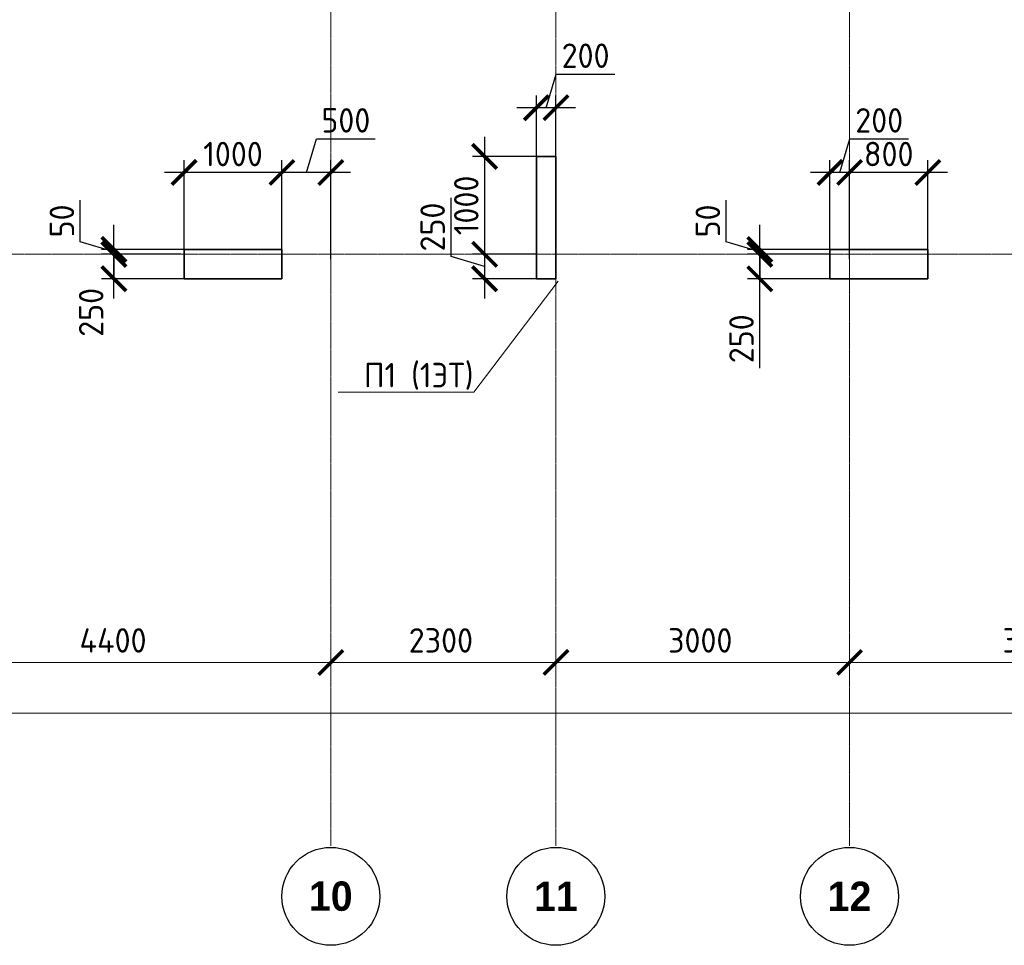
# Model space of a CAD drawing. Header units: millimetres. Extents: x 263826 to 1718326, y -423071 to 70137.
# Tile 214 of 256: x 455928 to 465988, y -51440 to -41980. Entities that reach past the tile are written whole.
import ezdxf
from ezdxf import colors
from ezdxf.entities.mleader import LeaderData, LeaderLine
from ezdxf.math import Vec2, Vec3

# ---------------------------------------------------------------- set-up
doc = ezdxf.new("R2010")
doc.units = ezdxf.units.MM
doc.linetypes.add('______5', pattern=[1100, 800, -100, 100, -100])
doc.linetypes.add('осевая', pattern=[50.8, 31.75, -6.35, 6.35, -6.35])
doc.layers.add('Колонна_ бетон', color=7, linetype='Continuous', lineweight=50, true_color=0xb4b496)
for name, color, linetype, lineweight in [('Оси', 40, '______5', 18), ('подоснова', 151, 'Continuous', 5), ('РАЗМЕРЫ', 1, 'Continuous', 9)]:
    doc.layers.add(name, color=color, linetype=linetype, lineweight=lineweight)
doc.styles.add('Century Gothic', font='GOTHIC.TTF')
doc.styles.add('GOST-2.304_Type-B', font='GOST_Common.ttf')
doc.dimstyles.new('СПДС', dxfattribs={"dimscale": 100, "dimtxt": 2.5, "dimasz": 2.5, "dimexe": 1.25, "dimexo": 0, "dimtad": 1, "dimdec": 0, "dimtxsty": 'GOST-2.304_Type-B', "dimblk": 'ARCHTICK', "dimcen": 2.5, "dimdle": 2, "dimadec": 0, "dimazin": 2, "dimtfac": 0.75, "dimtdec": 0, "dimtmove": 1, "dimatfit": 3, "dimfxl": 1, "dimtolj": 1, "dimarcsym": 1})

# ---------------------------------------------------------------- blocks, each defined once
blk = doc.blocks.new('_ArchTick')
at = {"color": 0, "linetype": 'ByBlock', "const_width": 0.15}
blk.add_lwpolyline([(-0.5, -0.5), (0.5, 0.5)], dxfattribs=at)
blk = doc.blocks.new('*D1737')
at = {"color": 0, "lineweight": -2, "transparency": 16777216}
for p, q in [((983646, -19381), (983646, -19256)), ((1030446, -19495), (1030446, -19256)), ((983446, -19381), (1030646, -19381))]:
    blk.add_line(p, q, dxfattribs=at)
at = {"layer": 'DEFPOINTS', "color": 0, "transparency": 16777216}
for p in [(983646, -19381), (1030446, -19381), (1030446, -19495)]:
    blk.add_point(p, dxfattribs=at)
at = {"color": 0, "lineweight": -2, "transparency": 16777216, "xscale": 250, "yscale": 250, "zscale": 250, "rotation": 180}
blk.add_blockref('_ArchTick', (983646, -19381), dxfattribs=at)
at = {"color": 0, "lineweight": -2, "transparency": 16777216, "xscale": 250, "yscale": 250, "zscale": 250}
blk.add_blockref('_ArchTick', (1030446, -19381), dxfattribs=at)
at = {"color": 0, "transparency": 16777216, "insert": (1001863, -19270), "char_height": 250, "width": 104166.67, "attachment_point": 5, "style": 'GOST-2.304_Type-B'}
blk.add_mtext('\\A1;46800', dxfattribs=at)
blk = doc.blocks.new('NSY101')
at = {"color": 0, "linetype": 'ByBlock', "lineweight": -2}
blk.add_circle((0, 0), 50, dxfattribs=at)
blk = doc.blocks.new('СЛОЖНЫЙ_ОБЪЕКТ_37')
at = {"layer": 'Оси', "color": 16, "linetype": 'Continuous', "lineweight": 25, "transparency": 33554687, "xscale": 9.999999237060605, "yscale": 9.999999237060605, "zscale": 9.999999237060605}
blk.add_blockref('NSY101', (36213, -43009), dxfattribs=at)
at = {"layer": 'Оси', "color": 16, "linetype": 'Continuous', "lineweight": 25, "transparency": 33554687, "insert": (36213, -43009), "char_height": 300, "width": 620, "attachment_point": 5, "style": 'Century Gothic'}
blk.add_mtext('\\A1;{\\fCentury Gothic|i0|b1;\\H300.000000;\\W1.000000;\\C16;10}\\P', dxfattribs=at)
blk = doc.blocks.new('СЛОЖНЫЙ_ОБЪЕКТ_38')
at = {"layer": 'Оси', "color": 16, "linetype": 'Continuous', "lineweight": 25, "transparency": 33554687, "xscale": 9.999999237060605, "yscale": 9.999999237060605, "zscale": 9.999999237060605}
blk.add_blockref('NSY101', (38513, -43009), dxfattribs=at)
at = {"layer": 'Оси', "color": 16, "linetype": 'Continuous', "lineweight": 25, "transparency": 33554687, "insert": (38513, -43009), "char_height": 300, "width": 620, "attachment_point": 5, "style": 'Century Gothic'}
blk.add_mtext('\\A1;{\\fCentury Gothic|i0|b1;\\H300.000000;\\W1.000000;\\C16;11}\\P', dxfattribs=at)
blk = doc.blocks.new('СЛОЖНЫЙ_ОБЪЕКТ_39')
at = {"layer": 'Оси', "color": 16, "linetype": 'Continuous', "lineweight": 25, "transparency": 33554687, "xscale": 9.999999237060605, "yscale": 9.999999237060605, "zscale": 9.999999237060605}
blk.add_blockref('NSY101', (41513, -43009), dxfattribs=at)
at = {"layer": 'Оси', "color": 16, "linetype": 'Continuous', "lineweight": 25, "transparency": 33554687, "insert": (41513, -43009), "char_height": 300, "width": 620, "attachment_point": 5, "style": 'Century Gothic'}
blk.add_mtext('\\A1;{\\fCentury Gothic|i0|b1;\\H300.000000;\\W1.000000;\\C16;12}\\P', dxfattribs=at)
blk = doc.blocks.new('*D1730')
at = {"color": 0, "lineweight": -2, "transparency": 16777216}
for p, q in [((1010746, -18864), (1010746, -18739)), ((1015146, -18864), (1015146, -18739)), ((1010546, -18864), (1015346, -18864))]:
    blk.add_line(p, q, dxfattribs=at)
at = {"layer": 'DEFPOINTS', "color": 0, "transparency": 16777216}
for p in [(1010746, -18864), (1015146, -18864), (1015146, -18864)]:
    blk.add_point(p, dxfattribs=at)
at = {"color": 0, "lineweight": -2, "transparency": 16777216, "xscale": 250, "yscale": 250, "zscale": 250, "rotation": 180}
blk.add_blockref('_ArchTick', (1010746, -18864), dxfattribs=at)
at = {"color": 0, "lineweight": -2, "transparency": 16777216, "xscale": 250, "yscale": 250, "zscale": 250}
blk.add_blockref('_ArchTick', (1015146, -18864), dxfattribs=at)
at = {"color": 0, "transparency": 16777216, "insert": (1012920, -18639), "char_height": 250, "width": 83333.33, "attachment_point": 5, "style": 'GOST-2.304_Type-B'}
blk.add_mtext('\\A1;4400', dxfattribs=at)
blk = doc.blocks.new('*D1731')
at = {"color": 0, "lineweight": -2, "transparency": 16777216}
for p, q in [((1015146, -18864), (1015146, -18739)), ((1017446, -18864), (1017446, -18739)), ((1014946, -18864), (1017646, -18864))]:
    blk.add_line(p, q, dxfattribs=at)
at = {"layer": 'DEFPOINTS', "color": 0, "transparency": 16777216}
for p in [(1015146, -18864), (1017446, -18864), (1017446, -18864)]:
    blk.add_point(p, dxfattribs=at)
at = {"color": 0, "lineweight": -2, "transparency": 16777216, "xscale": 250, "yscale": 250, "zscale": 250, "rotation": 180}
blk.add_blockref('_ArchTick', (1015146, -18864), dxfattribs=at)
at = {"color": 0, "lineweight": -2, "transparency": 16777216, "xscale": 250, "yscale": 250, "zscale": 250}
blk.add_blockref('_ArchTick', (1017446, -18864), dxfattribs=at)
at = {"color": 0, "transparency": 16777216, "insert": (1016270, -18639), "char_height": 250, "width": 83333.33, "attachment_point": 5, "style": 'GOST-2.304_Type-B'}
blk.add_mtext('\\A1;2300', dxfattribs=at)
blk = doc.blocks.new('*D1732')
at = {"color": 0, "lineweight": -2, "transparency": 16777216}
for p, q in [((1017446, -18864), (1017446, -18739)), ((1020446, -18864), (1020446, -18739)), ((1017246, -18864), (1020646, -18864))]:
    blk.add_line(p, q, dxfattribs=at)
at = {"layer": 'DEFPOINTS', "color": 0, "transparency": 16777216}
for p in [(1017446, -18864), (1020446, -18864), (1020446, -18864)]:
    blk.add_point(p, dxfattribs=at)
at = {"color": 0, "lineweight": -2, "transparency": 16777216, "xscale": 250, "yscale": 250, "zscale": 250, "rotation": 180}
blk.add_blockref('_ArchTick', (1017446, -18864), dxfattribs=at)
at = {"color": 0, "lineweight": -2, "transparency": 16777216, "xscale": 250, "yscale": 250, "zscale": 250}
blk.add_blockref('_ArchTick', (1020446, -18864), dxfattribs=at)
at = {"color": 0, "transparency": 16777216, "insert": (1018920, -18639), "char_height": 250, "width": 83333.33, "attachment_point": 5, "style": 'GOST-2.304_Type-B'}
blk.add_mtext('\\A1;3000', dxfattribs=at)
blk = doc.blocks.new('*D1733')
at = {"color": 0, "lineweight": -2, "transparency": 16777216}
for p, q in [((1020446, -18864), (1020446, -18739)), ((1024246, -18864), (1024246, -18739)), ((1020246, -18864), (1024446, -18864))]:
    blk.add_line(p, q, dxfattribs=at)
at = {"layer": 'DEFPOINTS', "color": 0, "transparency": 16777216}
for p in [(1020446, -18864), (1024246, -18864), (1024246, -18864)]:
    blk.add_point(p, dxfattribs=at)
at = {"color": 0, "lineweight": -2, "transparency": 16777216, "xscale": 250, "yscale": 250, "zscale": 250, "rotation": 180}
blk.add_blockref('_ArchTick', (1020446, -18864), dxfattribs=at)
at = {"color": 0, "lineweight": -2, "transparency": 16777216, "xscale": 250, "yscale": 250, "zscale": 250}
blk.add_blockref('_ArchTick', (1024246, -18864), dxfattribs=at)
at = {"color": 0, "transparency": 16777216, "insert": (1022346, -18639), "char_height": 250, "width": 83333.33, "attachment_point": 5, "style": 'GOST-2.304_Type-B'}
blk.add_mtext('\\A1;3800', dxfattribs=at)
blk = doc.blocks.new('*D103')
at = {"layer": 'DEFPOINTS', "color": 0, "lineweight": 0, "transparency": 16777216}
for p in [(461207, -42880), (461207, -43428, -360), (461407, -43428, -360)]:
    blk.add_point(p, dxfattribs=at)
at = {"layer": 'РАЗМЕРЫ', "color": 0, "lineweight": -2, "transparency": 16777216}
for p, q in [((461307, -42880), (461410, -42536)), ((461410, -42536), (462010, -42536)), ((461207, -43428), (461207, -42755)), ((461407, -43428), (461407, -42755)), ((461607, -42880), (461007, -42880))]:
    blk.add_line(p, q, dxfattribs=at)
at = {"layer": 'РАЗМЕРЫ', "color": 0, "lineweight": -2, "transparency": 16777216, "xscale": 250, "yscale": 250, "zscale": 250, "rotation": 180}
blk.add_blockref('_ArchTick', (461207, -42880), dxfattribs=at)
at = {"layer": 'РАЗМЕРЫ', "color": 0, "lineweight": -2, "transparency": 16777216, "xscale": 250, "yscale": 250, "zscale": 250}
blk.add_blockref('_ArchTick', (461407, -42880), dxfattribs=at)
at = {"layer": 'РАЗМЕРЫ', "color": 0, "lineweight": 0, "transparency": 16777216, "insert": (461710, -42348), "char_height": 250, "attachment_point": 5, "style": 'GOST-2.304_Type-B'}
blk.add_mtext('\\A1;200', dxfattribs=at)
blk = doc.blocks.new('*D104')
at = {"layer": 'DEFPOINTS', "color": 0, "lineweight": 0, "transparency": 16777216}
for p in [(461207, -43378, -200), (460678, -44378), (461207, -44378, -560)]:
    blk.add_point(p, dxfattribs=at)
at = {"layer": 'РАЗМЕРЫ', "color": 0, "lineweight": -2, "transparency": 16777216}
for p, q in [((460678, -43178), (460678, -44578)), ((461207, -43378), (460553, -43378)), ((461207, -44378), (460553, -44378))]:
    blk.add_line(p, q, dxfattribs=at)
at = {"layer": 'РАЗМЕРЫ', "color": 0, "lineweight": -2, "transparency": 16777216, "xscale": 250, "yscale": 250, "zscale": 250}
for p, rotation in [((460678, -43378), 90), ((460678, -44378), 270)]:
    blk.add_blockref('_ArchTick', p, dxfattribs=dict(at, rotation=rotation))
at = {"layer": 'РАЗМЕРЫ', "color": 0, "lineweight": 0, "transparency": 16777216, "insert": (460491, -43878), "char_height": 250, "attachment_point": 5, "rotation": 90, "style": 'GOST-2.304_Type-B'}
blk.add_mtext('\\A1;1000', dxfattribs=at)
blk = doc.blocks.new('*D105')
at = {"layer": 'DEFPOINTS', "color": 0, "lineweight": 0, "transparency": 16777216}
for p in [(461203, -44378), (460678, -44628), (461207, -44628, -200)]:
    blk.add_point(p, dxfattribs=at)
at = {"layer": 'РАЗМЕРЫ', "color": 0, "lineweight": -2, "transparency": 16777216}
for p, q in [((460335, -44399), (460335, -43799)), ((460678, -44178), (460678, -44828)), ((460678, -44503), (460335, -44399)), ((461203, -44378), (460553, -44378)), ((461207, -44628), (460553, -44628))]:
    blk.add_line(p, q, dxfattribs=at)
at = {"layer": 'РАЗМЕРЫ', "color": 0, "lineweight": -2, "transparency": 16777216, "xscale": 250, "yscale": 250, "zscale": 250}
for p, rotation in [((460678, -44378), 90), ((460678, -44628), 270)]:
    blk.add_blockref('_ArchTick', p, dxfattribs=dict(at, rotation=rotation))
at = {"layer": 'РАЗМЕРЫ', "color": 0, "lineweight": 0, "transparency": 16777216, "insert": (460147, -44099), "char_height": 250, "attachment_point": 5, "rotation": 90, "style": 'GOST-2.304_Type-B'}
blk.add_mtext('\\A1;250', dxfattribs=at)
blk = doc.blocks.new('*D106')
at = {"layer": 'DEFPOINTS', "color": 0, "lineweight": 0, "transparency": 16777216}
for p in [(458607, -43541), (458607, -44428), (459107, -44428)]:
    blk.add_point(p, dxfattribs=at)
at = {"layer": 'РАЗМЕРЫ', "color": 0, "lineweight": -2, "transparency": 16777216}
for p, q in [((458857, -43541), (458960, -43197)), ((458960, -43197), (459560, -43197)), ((458607, -44428), (458607, -43416)), ((459107, -44428), (459107, -43416)), ((459307, -43541), (458407, -43541))]:
    blk.add_line(p, q, dxfattribs=at)
at = {"layer": 'РАЗМЕРЫ', "color": 0, "lineweight": -2, "transparency": 16777216, "xscale": 250, "yscale": 250, "zscale": 250, "rotation": 180}
blk.add_blockref('_ArchTick', (458607, -43541), dxfattribs=at)
at = {"layer": 'РАЗМЕРЫ', "color": 0, "lineweight": -2, "transparency": 16777216, "xscale": 250, "yscale": 250, "zscale": 250}
blk.add_blockref('_ArchTick', (459107, -43541), dxfattribs=at)
at = {"layer": 'РАЗМЕРЫ', "color": 0, "lineweight": 0, "transparency": 16777216, "insert": (459260, -43009), "char_height": 250, "attachment_point": 5, "style": 'GOST-2.304_Type-B'}
blk.add_mtext('\\A1;500', dxfattribs=at)
blk = doc.blocks.new('*D107')
at = {"layer": 'DEFPOINTS', "color": 0, "lineweight": 0, "transparency": 16777216}
for p in [(457607, -43541), (457607, -44428), (458607, -44428)]:
    blk.add_point(p, dxfattribs=at)
at = {"layer": 'РАЗМЕРЫ', "color": 0, "lineweight": -2, "transparency": 16777216}
for p, q in [((457607, -44428), (457607, -43416)), ((458607, -44428), (458607, -43416)), ((458807, -43541), (457407, -43541))]:
    blk.add_line(p, q, dxfattribs=at)
at = {"layer": 'РАЗМЕРЫ', "color": 0, "lineweight": -2, "transparency": 16777216, "xscale": 250, "yscale": 250, "zscale": 250, "rotation": 180}
blk.add_blockref('_ArchTick', (457607, -43541), dxfattribs=at)
at = {"layer": 'РАЗМЕРЫ', "color": 0, "lineweight": -2, "transparency": 16777216, "xscale": 250, "yscale": 250, "zscale": 250}
blk.add_blockref('_ArchTick', (458607, -43541), dxfattribs=at)
at = {"layer": 'РАЗМЕРЫ', "color": 0, "lineweight": 0, "transparency": 16777216, "insert": (458107, -43353), "char_height": 250, "attachment_point": 5, "style": 'GOST-2.304_Type-B'}
blk.add_mtext('\\A1;1000', dxfattribs=at)
blk = doc.blocks.new('*D108')
at = {"layer": 'DEFPOINTS', "color": 0, "lineweight": 0, "transparency": 16777216}
for p in [(456890, -44378), (457574, -44378, -560), (457607, -44628, -200)]:
    blk.add_point(p, dxfattribs=at)
at = {"layer": 'РАЗМЕРЫ', "color": 0, "lineweight": -2, "transparency": 16777216}
for p, q in [((456890, -44828), (456890, -44178)), ((457574, -44378), (456765, -44378)), ((457607, -44628), (456765, -44628))]:
    blk.add_line(p, q, dxfattribs=at)
at = {"layer": 'РАЗМЕРЫ', "color": 0, "lineweight": -2, "transparency": 16777216, "xscale": 250, "yscale": 250, "zscale": 250}
for p, rotation in [((456890, -44378), 90), ((456890, -44628), 270)]:
    blk.add_blockref('_ArchTick', p, dxfattribs=dict(at, rotation=rotation))
at = {"layer": 'РАЗМЕРЫ', "color": 0, "lineweight": 0, "transparency": 16777216, "insert": (456658, -44971), "char_height": 250, "attachment_point": 5, "rotation": 90, "style": 'GOST-2.304_Type-B'}
blk.add_mtext('\\A1;250', dxfattribs=at)
blk = doc.blocks.new('*D109')
at = {"layer": 'DEFPOINTS', "color": 0, "lineweight": 0, "transparency": 16777216}
for p in [(464407, -43541), (464407, -44428), (465207, -44428)]:
    blk.add_point(p, dxfattribs=at)
at = {"layer": 'РАЗМЕРЫ', "color": 0, "lineweight": -2, "transparency": 16777216}
for p, q in [((464407, -44428), (464407, -43416)), ((465207, -44428), (465207, -43416)), ((465407, -43541), (464207, -43541))]:
    blk.add_line(p, q, dxfattribs=at)
at = {"layer": 'РАЗМЕРЫ', "color": 0, "lineweight": -2, "transparency": 16777216, "xscale": 250, "yscale": 250, "zscale": 250, "rotation": 180}
blk.add_blockref('_ArchTick', (464407, -43541), dxfattribs=at)
at = {"layer": 'РАЗМЕРЫ', "color": 0, "lineweight": -2, "transparency": 16777216, "xscale": 250, "yscale": 250, "zscale": 250}
blk.add_blockref('_ArchTick', (465207, -43541), dxfattribs=at)
at = {"layer": 'РАЗМЕРЫ', "color": 0, "lineweight": 0, "transparency": 16777216, "insert": (464807, -43353), "char_height": 250, "attachment_point": 5, "style": 'GOST-2.304_Type-B'}
blk.add_mtext('\\A1;800', dxfattribs=at)
blk = doc.blocks.new('*D110')
at = {"layer": 'DEFPOINTS', "color": 0, "lineweight": 0, "transparency": 16777216}
for p in [(464207, -43541), (464207, -44428), (464407, -44428)]:
    blk.add_point(p, dxfattribs=at)
at = {"layer": 'РАЗМЕРЫ', "color": 0, "lineweight": -2, "transparency": 16777216}
for p, q in [((464307, -43541), (464410, -43197)), ((464410, -43197), (465010, -43197)), ((464207, -44428), (464207, -43416)), ((464407, -44428), (464407, -43416)), ((464607, -43541), (464007, -43541))]:
    blk.add_line(p, q, dxfattribs=at)
at = {"layer": 'РАЗМЕРЫ', "color": 0, "lineweight": -2, "transparency": 16777216, "xscale": 250, "yscale": 250, "zscale": 250, "rotation": 180}
blk.add_blockref('_ArchTick', (464207, -43541), dxfattribs=at)
at = {"layer": 'РАЗМЕРЫ', "color": 0, "lineweight": -2, "transparency": 16777216, "xscale": 250, "yscale": 250, "zscale": 250}
blk.add_blockref('_ArchTick', (464407, -43541), dxfattribs=at)
at = {"layer": 'РАЗМЕРЫ', "color": 0, "lineweight": 0, "transparency": 16777216, "insert": (464710, -43009), "char_height": 250, "attachment_point": 5, "style": 'GOST-2.304_Type-B'}
blk.add_mtext('\\A1;200', dxfattribs=at)
blk = doc.blocks.new('*D111')
at = {"layer": 'DEFPOINTS', "color": 0, "lineweight": 0, "transparency": 16777216}
for p in [(463490, -44378), (464207, -44378, 0), (464213, -44628, 160)]:
    blk.add_point(p, dxfattribs=at)
at = {"layer": 'РАЗМЕРЫ', "color": 0, "lineweight": -2, "transparency": 16777216}
for p, q in [((463490, -44828), (463490, -44178)), ((464207, -44378), (463365, -44378)), ((464213, -44628), (463365, -44628)), ((463490, -45541), (463490, -44628))]:
    blk.add_line(p, q, dxfattribs=at)
at = {"layer": 'РАЗМЕРЫ', "color": 0, "lineweight": -2, "transparency": 16777216, "xscale": 250, "yscale": 250, "zscale": 250}
for p, rotation in [((463490, -44378), 90), ((463490, -44628), 270)]:
    blk.add_blockref('_ArchTick', p, dxfattribs=dict(at, rotation=rotation))
at = {"layer": 'РАЗМЕРЫ', "color": 0, "lineweight": 0, "transparency": 16777216, "insert": (463303, -45241), "char_height": 250, "attachment_point": 5, "rotation": 90, "style": 'GOST-2.304_Type-B'}
blk.add_mtext('\\A1;250', dxfattribs=at)
blk = doc.blocks.new('*D189')
at = {"layer": 'DEFPOINTS', "color": 0, "lineweight": 0, "transparency": 16777216}
for p in [(456890, -44328), (457613, -44328, 160), (457574, -44378, -200)]:
    blk.add_point(p, dxfattribs=at)
at = {"layer": 'РАЗМЕРЫ', "color": 0, "lineweight": -2, "transparency": 16777216}
for p, q in [((456547, -44249), (456547, -43824)), ((456890, -44328), (456890, -44078)), ((456890, -44353), (456547, -44249)), ((457613, -44328), (456765, -44328)), ((456890, -44378), (456890, -44328)), ((457574, -44378), (456765, -44378)), ((456890, -44378), (456890, -44628))]:
    blk.add_line(p, q, dxfattribs=at)
at = {"layer": 'РАЗМЕРЫ', "color": 0, "lineweight": -2, "transparency": 16777216, "xscale": 250, "yscale": 250, "zscale": 250}
for p, rotation in [((456890, -44328), 270), ((456890, -44378), 90)]:
    blk.add_blockref('_ArchTick', p, dxfattribs=dict(at, rotation=rotation))
at = {"layer": 'РАЗМЕРЫ', "color": 0, "lineweight": 0, "transparency": 16777216, "insert": (456359, -44037), "char_height": 250, "attachment_point": 5, "rotation": 90, "style": 'GOST-2.304_Type-B'}
blk.add_mtext('\\A1;50', dxfattribs=at)
blk = doc.blocks.new('*D190')
at = {"layer": 'DEFPOINTS', "color": 0, "lineweight": 0, "transparency": 16777216}
for p in [(463490, -44328), (464207, -44328, 160), (464207, -44378)]:
    blk.add_point(p, dxfattribs=at)
at = {"layer": 'РАЗМЕРЫ', "color": 0, "lineweight": -2, "transparency": 16777216}
for p, q in [((463147, -44249), (463147, -43824)), ((463490, -44328), (463490, -44078)), ((463490, -44353), (463147, -44249)), ((464207, -44328), (463365, -44328)), ((463490, -44378), (463490, -44328)), ((464207, -44378), (463365, -44378)), ((463490, -44378), (463490, -44628))]:
    blk.add_line(p, q, dxfattribs=at)
at = {"layer": 'РАЗМЕРЫ', "color": 0, "lineweight": -2, "transparency": 16777216, "xscale": 250, "yscale": 250, "zscale": 250}
for p, rotation in [((463490, -44328), 270), ((463490, -44378), 90)]:
    blk.add_blockref('_ArchTick', p, dxfattribs=dict(at, rotation=rotation))
at = {"layer": 'РАЗМЕРЫ', "color": 0, "lineweight": 0, "transparency": 16777216, "insert": (462959, -44037), "char_height": 250, "attachment_point": 5, "rotation": 90, "style": 'GOST-2.304_Type-B'}
blk.add_mtext('\\A1;50', dxfattribs=at)
blk = doc.blocks.new('_None')
blk = doc.blocks.new('оси2')
at = {"layer": 'Оси', "color": 16, "linetype": 'осевая', "lineweight": 0, "ltscale": 0.5, "transparency": 33554687}
for p, q in [((1015145.5, 5465.4), (1015145.5, -20739.3)), ((1017445.5, 5465.4), (1017445.5, -20739.3)), ((1020445.5, 5465.4), (1020445.5, -20739.3)), ((979200, -14692.9), (1032582.1, -14692.9))]:
    blk.add_line(p, q, dxfattribs=at)
at = {"layer": 'Оси', "color": 16, "linetype": 'Continuous', "lineweight": 25, "transparency": 33554687}
for name in ['СЛОЖНЫЙ_ОБЪЕКТ_37', 'СЛОЖНЫЙ_ОБЪЕКТ_38', 'СЛОЖНЫЙ_ОБЪЕКТ_39']:
    blk.add_blockref(name, (978932, 21754.4), dxfattribs=at)
for base, p1, p2, picture, middle in [((1015145.5, -18864.1), (1010745.5, -18864.1), (1015145.5, -18864.1), '*D1730', (1012920.4, -18864.1)), ((1017445.5, -18864.1), (1015145.5, -18864.1), (1017445.5, -18864.1), '*D1731', (1016270.4, -18864.1)), ((1020445.5, -18864.1), (1017445.5, -18864.1), (1020445.5, -18864.1), '*D1732', (1018920.4, -18864.1)), ((1024245.5, -18864.1), (1020445.5, -18864.1), (1024245.5, -18864.1), '*D1733', (1022345.5, -18864.1)), ((1030445.5, -19380.9), (983645.5, -19380.9), (1030445.5, -19495.3), '*D1737', (1001863, -19495.3))]:
    dim = blk.add_linear_dim(base=base, p1=p1, p2=p2, dimstyle='СПДС', override={"dimgap": 1})
    dim.commit()
    dim.dimension.update_dxf_attribs({"geometry": picture, "text_midpoint": middle, "dimtype": 160})

msp = doc.modelspace()

# ---------------------------------------------------------------- linework, layer by layer
at = {"layer": 'Колонна_ бетон', "color": 180, "linetype": 'Continuous', "lineweight": 35, "transparency": 33554687}
for p, q in [((461206.62947, -44627.56843, -7257.37226), (461206.62947, -43377.56847, -7257.37226)), ((461206.62947, -43377.56847, -7257.37226), (461406.6295, -43377.56847, -7257.37226)), ((461406.6295, -44627.56843, -7257.37226), (461406.6295, -43377.56847, -7257.37226)), ((457606.62985, -44627.56843, -7257.37226), (457606.62985, -44327.56843, -7257.37226)), ((457606.62987, -44327.56843, -7257.37226), (458606.62984, -44327.56843, -7257.37226)), ((458606.62984, -44627.56843, -7257.37226), (458606.62984, -44327.56843, -7257.37226)), ((465206.62982, -44327.56843, -7257.37226), (464206.62985, -44327.56843, -7257.37226)), ((464206.62987, -44327.56843, -7257.37226), (464206.62987, -44627.56843, -7257.37226)), ((465206.62984, -44627.56843, -7257.37226), (465206.62984, -44327.56843, -7257.37226)), ((457606.62985, -44627.56843, -7257.37226), (458606.62982, -44627.56843, -7257.37226)), ((461206.62947, -44627.56843, -7257.37226), (461406.6295, -44627.56843, -7257.37226)), ((465206.62984, -44627.56843, -7257.37226), (464206.62987, -44627.56843, -7257.37226))]:
    msp.add_line(p, q, dxfattribs=at)

# ---------------------------------------------------------------- block references
at = {"layer": 'РАЗМЕРЫ'}
msp.add_blockref('оси2', (-556038.78144, -29684.68687, -7617.37226), dxfattribs=at)

# ---------------------------------------------------------------- dimensions: what is measured, and where the dimension line sits
at = {"layer": 'РАЗМЕРЫ', "color": 146, "lineweight": 0, "true_color": 0x006272}
for base, p1, p2, picture, middle in [((461206.77964, -42879.74714, -7057.37226), (461406.63187, -43427.56947, -7417.37226), (461206.77964, -43427.56947, -7417.37226), '*D103', (461472.33075, -42348.49714, -7057.37226)), ((458606.77964, -43540.74714, -7057.37226), (459106.63187, -44427.56909, -7057.37226), (458606.77964, -44427.56947, -7057.37226), '*D106', (459022.33075, -43009.49714, -7057.37226)), ((464206.77964, -43540.74676, -7417.37226), (464406.63187, -44427.56947, -7417.37226), (464206.77964, -44427.56909, -7417.37226), '*D110', (464472.33075, -43009.49676, -7417.37226)), ((457606.77964, -43540.74714, -7057.37226), (458606.77964, -44427.56947, -7057.37226), (457606.77964, -44427.56947, -7057.37226), '*D107', (458106.77964, -43353.24714, -7057.37226)), ((464406.63187, -43540.74676, -7417.37226), (465206.77964, -44427.5687, -7417.37226), (464406.63187, -44427.56947, -7417.37226), '*D109', (464806.70575, -43353.24676, -7417.37226))]:
    dim = msp.add_linear_dim(base=base, p1=p1, p2=p2, dimstyle='СПДС', override={"dimtofl": 0}, dxfattribs=at)
    dim.commit()
    dim.dimension.update_dxf_attribs({"geometry": picture, "text_midpoint": middle})
for base, p1, p2, picture, middle in [((460678.34995, -44377.56843, -7057.37226), (461206.77964, -43377.56847, -7257.37226), (461206.77961, -44377.56843, -7617.37226), '*D104', (460490.84995, -43877.56845, -7057.37226)), ((456890.34995, -44327.56843, -7417.37226), (457573.88316, -44377.56843, -7617.37226), (457613.34995, -44327.56843, -7257.37226), '*D189', (456359.09995, -44186.94343, -7417.37226)), ((460678.34995, -44627.56843, -7057.37226), (461203.34995, -44377.56843, -7057.37226), (461206.62947, -44627.56843, -7257.37226), '*D105', (460147.09995, -44336.94343, -7057.37226)), ((463490.34995, -44327.56843, -7417.37226), (464206.78001, -44377.56843, -7417.37226), (464206.62987, -44327.56843, -7257.37226), '*D190', (462959.09995, -44186.94343, -7417.37226))]:
    dim = msp.add_linear_dim(base=base, p1=p1, p2=p2, angle=90, dimstyle='СПДС', override={"dimtofl": 0}, dxfattribs=at)
    dim.commit()
    dim.dimension.update_dxf_attribs({"geometry": picture, "text_midpoint": middle})
for base, p1, p2, picture, middle in [((456890.34995, -44377.56843, -7057.37226), (457606.62985, -44627.56843, -7257.37226), (457573.88316, -44377.56843, -7617.37226), '*D108', (456845.88322, -44970.52657, -7057.37226)), ((463490.34995, -44377.56843, -7417.37226), (464213.34995, -44627.56843, -7257.37226), (464206.78001, -44377.56843, -7417.37226), '*D111', (463487.84995, -45241.16515, -7417.37226))]:
    dim = msp.add_linear_dim(base=base, p1=p1, p2=p2, angle=90, dimstyle='СПДС', override={"dimtofl": 0}, dxfattribs=at)
    dim.commit()
    dim.dimension.update_dxf_attribs({"geometry": picture, "text_midpoint": middle, "dimtype": 160})

# ---------------------------------------------------------------- leaders
at = {"layer": 'подоснова', "color": 4, "ltscale": 0.3}
ml = msp.add_multileader_mtext('Standard', dxfattribs=at)
ml.set_content('П1 (1ЭТ)', color=4, style='GOST-2.304_Type-B')
ml.set_leader_properties(color=256, linetype='ByLayer', lineweight=15)
ml.set_arrow_properties(name='NONE')
ml.build(insert=Vec2(0, 0))
ml.multileader.update_dxf_attribs({"text_left_attachment_type": 6, "text_right_attachment_type": 6, "dogleg_length": 0.1, "arrow_head_size": 18})
ctx = ml.context
ctx.base_point, ctx.char_height, ctx.arrow_head_size, ctx.landing_gap_size, ctx.plane_origin = Vec3(459441.86591, -45787.48521), 250, 18, 20, Vec3(451586.90069, -44519.57913)
ctx.left_attachment, ctx.right_attachment, ctx.text_align_type = 6, 6, 1
notes = []
notes.append((ctx, [(1, (1, 1, 0), (460567.57197, -45787.48521), (-1, 0), 0.1, [(0, [(461429.83603, -44651.76698)], 0, [])])]))
ctx.mtext.insert, ctx.mtext.alignment, ctx.mtext.flow_direction = Vec3(460004.66894, -45487.48521), 2, 5
for ctx, leaders in notes:
    for number, flags, end, landing, length, lines in leaders:
        leader = LeaderData()
        leader.index, (leader.has_last_leader_line, leader.has_dogleg_vector, leader.attachment_direction) = number, flags
        leader.last_leader_point, leader.dogleg_vector, leader.dogleg_length = Vec3(end), Vec3(landing), length
        for number, points, colour, breaks in lines:
            line = LeaderLine()
            line.index, line.vertices, line.color, line.breaks = number, Vec3.list(points), colors.encode_raw_color(colour), breaks
            leader.lines.append(line)
        ctx.leaders.append(leader)

doc.saveas('drawing.dxf')
